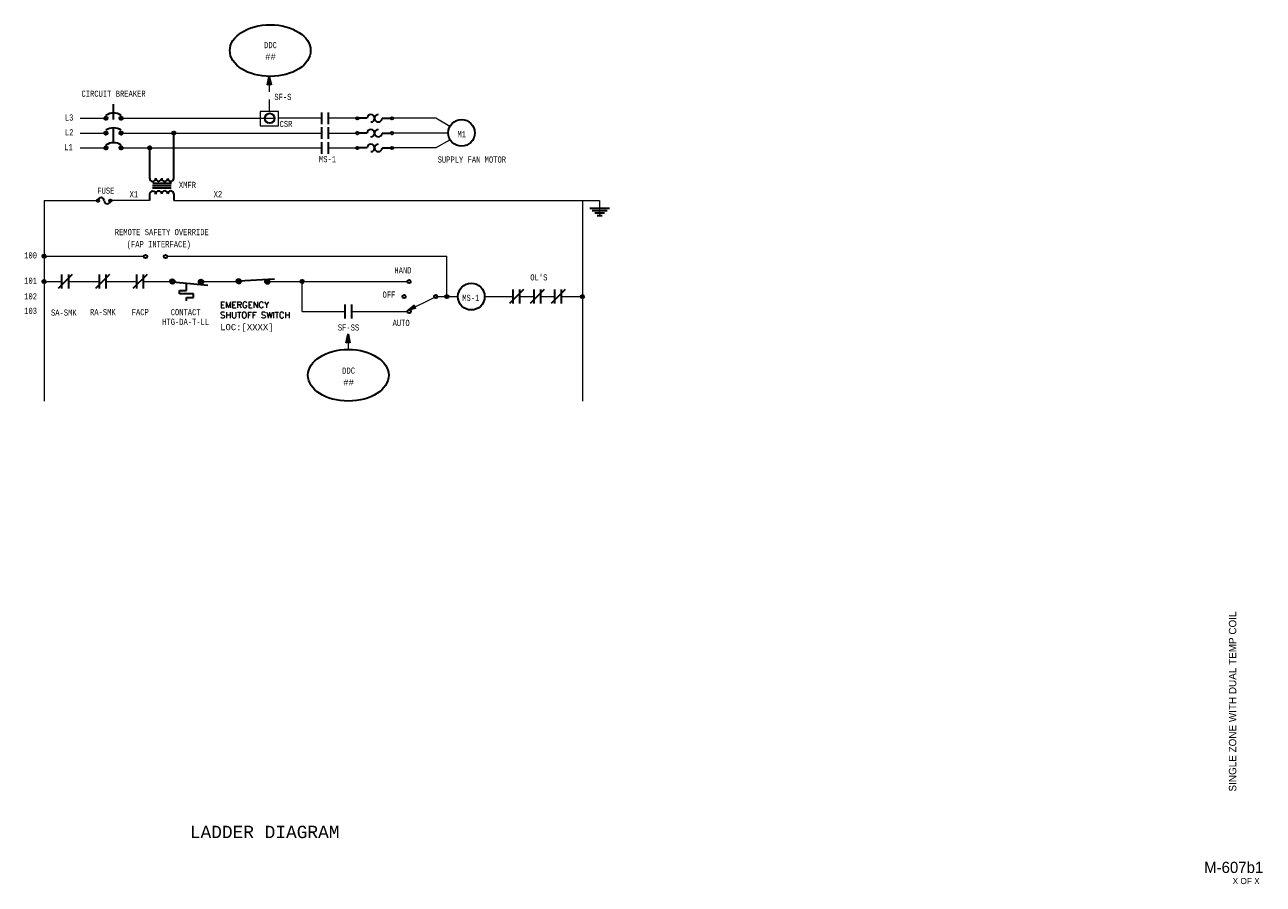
# Model space of a CAD drawing. Header units: inches. Extents: x 12.1 to 32.2, y 0.4 to 14.4.
import ezdxf
from ezdxf.enums import TextEntityAlignment as Align

# ---------------------------------------------------------------- set-up
doc = ezdxf.new("R2010")
doc.units = ezdxf.units.IN
doc.header["$MEASUREMENT"] = 0
doc.linetypes.add('HIDDEN', pattern=[0.375, 0.25, -0.125])
for name, color, linetype, lineweight in [('G-ANNO-DATA', 7, 'Continuous', 0), ('M-ANNO-SYMB', 6, 'Continuous', 30), ('M-ANNO-TEXT', 2, 'Continuous', 30), ('M-DIAG-GRPH', 6, 'Continuous', 13)]:
    doc.layers.add(name, color=color, linetype=linetype, lineweight=lineweight)
doc.styles.add('CONTROLTXT', font='monotxt.shx')
doc.styles.add('Style-LOW_RES_FILLED', font='LOW_RES_FILLED.shx')

# ---------------------------------------------------------------- blocks, each defined once
blk = doc.blocks.new('*U5')
at = {"color": 0}
for p, q in [((10.485, 6.959), (10.556, 7.03)), ((10.485, 6.959), (10.555, 7.03)), ((10.485, 6.96), (10.555, 7.03)), ((10.485, 6.961), (10.554, 7.03)), ((10.485, 6.962), (10.553, 7.03)), ((10.485, 6.963), (10.552, 7.03)), ((10.485, 6.964), (10.551, 7.03)), ((10.485, 6.964), (10.551, 7.03)), ((10.485, 6.965), (10.55, 7.03)), ((10.485, 6.966), (10.549, 7.03)), ((10.485, 6.967), (10.548, 7.03)), ((10.485, 6.968), (10.547, 7.03)), ((10.485, 6.969), (10.546, 7.03)), ((10.485, 6.97), (10.545, 7.03)), ((10.485, 6.971), (10.544, 7.03)), ((10.485, 6.972), (10.543, 7.03)), ((10.485, 6.973), (10.542, 7.03)), ((10.485, 6.974), (10.541, 7.03)), ((10.485, 6.975), (10.54, 7.03)), ((10.485, 6.958), (10.557, 7.029)), ((10.485, 6.976), (10.539, 7.029)), ((10.486, 6.953), (10.562, 7.029)), ((10.486, 6.954), (10.561, 7.029)), ((10.486, 6.955), (10.56, 7.029)), ((10.486, 6.956), (10.559, 7.029)), ((10.486, 6.956), (10.559, 7.029)), ((10.486, 6.957), (10.558, 7.029)), ((10.486, 6.977), (10.538, 7.029)), ((10.486, 6.978), (10.537, 7.029)), ((10.486, 6.979), (10.536, 7.029)), ((10.486, 6.98), (10.535, 7.029)), ((10.486, 6.953), (10.562, 7.028)), ((10.486, 6.981), (10.534, 7.028)), ((10.487, 6.949), (10.566, 7.028)), ((10.487, 6.95), (10.565, 7.028)), ((10.487, 6.951), (10.564, 7.028)), ((10.487, 6.951), (10.564, 7.028)), ((10.487, 6.952), (10.563, 7.028)), ((10.487, 6.982), (10.533, 7.028)), ((10.487, 6.983), (10.532, 7.028)), ((10.487, 6.985), (10.53, 7.027)), ((10.488, 6.946), (10.569, 7.027)), ((10.488, 6.947), (10.568, 7.027)), ((10.488, 6.947), (10.568, 7.027)), ((10.488, 6.948), (10.567, 7.027)), ((10.488, 6.949), (10.566, 7.027)), ((10.488, 6.986), (10.529, 7.027)), ((10.488, 6.987), (10.528, 7.027)), ((10.489, 6.943), (10.572, 7.026)), ((10.489, 6.944), (10.571, 7.026)), ((10.489, 6.945), (10.57, 7.026)), ((10.489, 6.945), (10.57, 7.026)), ((10.489, 6.989), (10.526, 7.026)), ((10.489, 6.99), (10.525, 7.026)), ((10.49, 6.941), (10.574, 7.025)), ((10.49, 6.942), (10.573, 7.025)), ((10.49, 6.943), (10.572, 7.025)), ((10.49, 6.992), (10.523, 7.025)), ((10.49, 6.941), (10.574, 7.024)), ((10.491, 6.939), (10.576, 7.024)), ((10.491, 6.94), (10.575, 7.024)), ((10.491, 6.94), (10.575, 7.024)), ((10.491, 6.993), (10.522, 7.024)), ((10.491, 6.995), (10.52, 7.024)), ((10.492, 6.937), (10.578, 7.023)), ((10.492, 6.938), (10.577, 7.023)), ((10.492, 6.938), (10.577, 7.023)), ((10.492, 6.997), (10.518, 7.023)), ((10.492, 6.937), (10.578, 7.022)), ((10.493, 6.936), (10.579, 7.022)), ((10.493, 6.936), (10.579, 7.022)), ((10.493, 6.935), (10.58, 7.021)), ((10.493, 6.999), (10.516, 7.021)), ((10.494, 6.934), (10.581, 7.021)), ((10.494, 6.934), (10.581, 7.021)), ((10.494, 6.933), (10.582, 7.02)), ((10.495, 6.932), (10.583, 7.02)), ((10.495, 6.933), (10.582, 7.02)), ((10.495, 7.001), (10.514, 7.02)), ((10.495, 6.932), (10.583, 7.019)), ((10.496, 6.931), (10.584, 7.019)), ((10.496, 6.931), (10.584, 7.019)), ((10.497, 6.929), (10.586, 7.018)), ((10.497, 6.93), (10.585, 7.018)), ((10.497, 6.93), (10.585, 7.018)), ((10.497, 7.004), (10.511, 7.018)), ((10.498, 6.928), (10.587, 7.017)), ((10.498, 6.929), (10.586, 7.017)), ((10.498, 6.928), (10.587, 7.016)), ((10.499, 6.927), (10.588, 7.016)), ((10.499, 6.927), (10.588, 7.016)), ((10.5, 6.926), (10.589, 7.015)), ((10.5, 6.926), (10.589, 7.015)), ((10.5, 7.008), (10.507, 7.015)), ((10.5, 6.925), (10.59, 7.014)), ((10.501, 6.924), (10.591, 7.014)), ((10.501, 6.925), (10.59, 7.014)), ((10.502, 6.923), (10.592, 7.013)), ((10.502, 6.924), (10.591, 7.013)), ((10.503, 6.922), (10.593, 7.012)), ((10.503, 6.923), (10.592, 7.012)), ((10.503, 6.922), (10.593, 7.011)), ((10.504, 6.921), (10.594, 7.011)), ((10.504, 6.922), (10.593, 7.011)), ((10.505, 6.92), (10.595, 7.01)), ((10.505, 6.921), (10.594, 7.01)), ((10.506, 6.919), (10.596, 7.009)), ((10.506, 6.92), (10.595, 7.009)), ((10.507, 6.919), (10.596, 7.008)), ((10.507, 6.919), (10.596, 7.008)), ((10.508, 6.918), (10.597, 7.007)), ((10.508, 6.918), (10.597, 7.007)), ((10.509, 6.917), (10.598, 7.006)), ((10.509, 6.917), (10.598, 7.006)), ((10.51, 6.916), (10.599, 7.005)), ((10.51, 6.917), (10.598, 7.005)), ((10.511, 6.915), (10.599, 7.004)), ((10.511, 6.916), (10.599, 7.004)), ((10.512, 6.915), (10.6, 7.003)), ((10.512, 6.915), (10.6, 7.003)), ((10.513, 6.914), (10.601, 7.002)), ((10.513, 6.914), (10.601, 7.002)), ((10.514, 6.913), (10.602, 7.001)), ((10.514, 6.914), (10.601, 7.001)), ((10.515, 6.913), (10.602, 7)), ((10.515, 6.913), (10.602, 7)), ((10.516, 6.912), (10.603, 6.999)), ((10.516, 6.912), (10.603, 6.998)), ((10.517, 6.912), (10.603, 6.998)), ((10.518, 6.911), (10.604, 6.997)), ((10.518, 6.911), (10.604, 6.997)), ((10.519, 6.91), (10.604, 6.996)), ((10.519, 6.911), (10.604, 6.996)), ((10.52, 6.91), (10.605, 6.995)), ((10.52, 6.91), (10.605, 6.994)), ((10.521, 6.91), (10.605, 6.994)), ((10.522, 6.909), (10.606, 6.993)), ((10.522, 6.909), (10.606, 6.993)), ((10.523, 6.909), (10.606, 6.992)), ((10.524, 6.908), (10.607, 6.991)), ((10.524, 6.908), (10.606, 6.991)), ((10.525, 6.908), (10.607, 6.99)), ((10.525, 6.908), (10.607, 6.99)), ((10.526, 6.907), (10.607, 6.989)), ((10.527, 6.907), (10.608, 6.988)), ((10.527, 6.907), (10.608, 6.988)), ((10.528, 6.907), (10.608, 6.987)), ((10.529, 6.906), (10.609, 6.986)), ((10.529, 6.907), (10.608, 6.986)), ((10.53, 6.906), (10.609, 6.985)), ((10.531, 6.906), (10.609, 6.984)), ((10.531, 6.906), (10.609, 6.984)), ((10.532, 6.906), (10.609, 6.983)), ((10.533, 6.905), (10.61, 6.982)), ((10.534, 6.905), (10.61, 6.981)), ((10.534, 6.905), (10.61, 6.981)), ((10.535, 6.905), (10.61, 6.98)), ((10.536, 6.905), (10.61, 6.979)), ((10.536, 6.905), (10.61, 6.978)), ((10.537, 6.904), (10.61, 6.978)), ((10.538, 6.904), (10.611, 6.977)), ((10.539, 6.904), (10.611, 6.976)), ((10.539, 6.904), (10.611, 6.975)), ((10.54, 6.904), (10.611, 6.975)), ((10.541, 6.904), (10.611, 6.974)), ((10.542, 6.904), (10.611, 6.973)), ((10.543, 6.904), (10.611, 6.972)), ((10.543, 6.904), (10.611, 6.971)), ((10.544, 6.904), (10.611, 6.971)), ((10.545, 6.904), (10.611, 6.97)), ((10.546, 6.904), (10.611, 6.969)), ((10.547, 6.903), (10.611, 6.968)), ((10.548, 6.903), (10.611, 6.967)), ((10.549, 6.903), (10.611, 6.966)), ((10.549, 6.903), (10.611, 6.965)), ((10.55, 6.904), (10.611, 6.965)), ((10.551, 6.904), (10.611, 6.964)), ((10.552, 6.904), (10.611, 6.963)), ((10.553, 6.904), (10.611, 6.962)), ((10.554, 6.904), (10.611, 6.961)), ((10.555, 6.904), (10.611, 6.96)), ((10.556, 6.904), (10.611, 6.959)), ((10.557, 6.904), (10.611, 6.958)), ((10.558, 6.904), (10.611, 6.957)), ((10.559, 6.904), (10.61, 6.956)), ((10.56, 6.905), (10.61, 6.955)), ((10.562, 6.905), (10.61, 6.953)), ((10.563, 6.905), (10.61, 6.952)), ((10.564, 6.905), (10.609, 6.951)), ((10.565, 6.906), (10.609, 6.95)), ((10.566, 6.906), (10.609, 6.949)), ((10.568, 6.907), (10.608, 6.947)), ((10.569, 6.907), (10.608, 6.946)), ((10.57, 6.907), (10.607, 6.945)), ((10.572, 6.908), (10.607, 6.943)), ((10.573, 6.909), (10.606, 6.942)), ((10.575, 6.909), (10.606, 6.94)), ((10.577, 6.91), (10.605, 6.938)), ((10.578, 6.911), (10.604, 6.937)), ((10.58, 6.912), (10.603, 6.935)), ((10.583, 6.914), (10.601, 6.932)), ((10.586, 6.916), (10.599, 6.929)), ((10.59, 6.92), (10.595, 6.925))]:
    blk.add_line(p, q, dxfattribs=at)
blk = doc.blocks.new('*U4')
at = {"color": 0}
for p, q in [((9.596, 6.971), (9.663, 7.039)), ((9.596, 6.972), (9.662, 7.039)), ((9.596, 6.973), (9.661, 7.039)), ((9.596, 6.974), (9.66, 7.039)), ((9.596, 6.975), (9.66, 7.039)), ((9.596, 6.976), (9.659, 7.039)), ((9.596, 6.977), (9.658, 7.039)), ((9.596, 6.977), (9.657, 7.039)), ((9.596, 6.978), (9.656, 7.039)), ((9.596, 6.979), (9.655, 7.039)), ((9.596, 6.966), (9.669, 7.038)), ((9.596, 6.967), (9.668, 7.038)), ((9.596, 6.967), (9.667, 7.038)), ((9.596, 6.968), (9.666, 7.038)), ((9.596, 6.969), (9.665, 7.038)), ((9.596, 6.97), (9.665, 7.038)), ((9.596, 6.971), (9.664, 7.038)), ((9.596, 6.98), (9.654, 7.038)), ((9.596, 6.981), (9.653, 7.038)), ((9.596, 6.982), (9.652, 7.038)), ((9.596, 6.983), (9.651, 7.038)), ((9.596, 6.984), (9.65, 7.038)), ((9.596, 6.985), (9.649, 7.038)), ((9.597, 6.964), (9.671, 7.038)), ((9.597, 6.964), (9.67, 7.038)), ((9.597, 6.965), (9.669, 7.038)), ((9.597, 6.986), (9.648, 7.038)), ((9.597, 6.987), (9.647, 7.038)), ((9.597, 6.961), (9.674, 7.037)), ((9.597, 6.961), (9.673, 7.037)), ((9.597, 6.962), (9.672, 7.037)), ((9.597, 6.963), (9.672, 7.037)), ((9.597, 6.989), (9.646, 7.037)), ((9.597, 6.99), (9.645, 7.037)), ((9.598, 6.959), (9.675, 7.037)), ((9.598, 6.96), (9.674, 7.037)), ((9.598, 6.991), (9.644, 7.037)), ((9.598, 6.957), (9.677, 7.036)), ((9.598, 6.958), (9.677, 7.036)), ((9.598, 6.959), (9.676, 7.036)), ((9.598, 6.992), (9.642, 7.036)), ((9.598, 6.993), (9.641, 7.036)), ((9.599, 6.956), (9.679, 7.036)), ((9.599, 6.956), (9.678, 7.036)), ((9.599, 6.995), (9.64, 7.036)), ((9.599, 6.954), (9.681, 7.035)), ((9.599, 6.954), (9.68, 7.035)), ((9.599, 6.955), (9.679, 7.035)), ((9.599, 6.996), (9.639, 7.035)), ((9.6, 6.953), (9.681, 7.035)), ((9.6, 6.997), (9.637, 7.035)), ((9.6, 6.951), (9.683, 7.034)), ((9.6, 6.952), (9.682, 7.034)), ((9.6, 6.953), (9.682, 7.034)), ((9.6, 6.999), (9.636, 7.034)), ((9.601, 6.951), (9.684, 7.034)), ((9.601, 7), (9.634, 7.034)), ((9.601, 6.949), (9.685, 7.033)), ((9.601, 6.95), (9.684, 7.033)), ((9.601, 7.002), (9.633, 7.033)), ((9.602, 6.948), (9.686, 7.033)), ((9.602, 6.949), (9.686, 7.033)), ((9.602, 6.947), (9.687, 7.032)), ((9.602, 6.948), (9.687, 7.032)), ((9.602, 7.003), (9.631, 7.032)), ((9.603, 6.946), (9.688, 7.032)), ((9.603, 6.945), (9.689, 7.031)), ((9.603, 6.946), (9.689, 7.031)), ((9.603, 7.005), (9.629, 7.031)), ((9.604, 6.945), (9.69, 7.031)), ((9.604, 6.944), (9.691, 7.03)), ((9.604, 6.944), (9.69, 7.03)), ((9.604, 7.007), (9.627, 7.03)), ((9.605, 6.943), (9.691, 7.03)), ((9.605, 6.942), (9.692, 7.029)), ((9.605, 6.942), (9.692, 7.029)), ((9.606, 6.941), (9.693, 7.029)), ((9.606, 7.009), (9.625, 7.029)), ((9.606, 6.94), (9.694, 7.028)), ((9.606, 6.941), (9.694, 7.028)), ((9.607, 6.94), (9.695, 7.028)), ((9.607, 6.939), (9.696, 7.027)), ((9.607, 6.939), (9.695, 7.027)), ((9.608, 6.938), (9.696, 7.027)), ((9.608, 7.012), (9.622, 7.027)), ((9.608, 6.938), (9.697, 7.026)), ((9.609, 6.937), (9.697, 7.026)), ((9.609, 6.936), (9.698, 7.025)), ((9.609, 6.937), (9.698, 7.025)), ((9.61, 6.936), (9.699, 7.025)), ((9.61, 6.935), (9.7, 7.024)), ((9.61, 6.935), (9.699, 7.024)), ((9.611, 6.934), (9.7, 7.024)), ((9.611, 7.016), (9.618, 7.024)), ((9.611, 6.934), (9.701, 7.023)), ((9.612, 6.933), (9.701, 7.023)), ((9.612, 6.933), (9.702, 7.022)), ((9.613, 6.932), (9.702, 7.022)), ((9.613, 6.931), (9.703, 7.021)), ((9.613, 6.932), (9.702, 7.021)), ((9.614, 6.931), (9.703, 7.021)), ((9.614, 6.931), (9.704, 7.02)), ((9.615, 6.93), (9.704, 7.02)), ((9.615, 6.93), (9.705, 7.019)), ((9.616, 6.929), (9.705, 7.019)), ((9.616, 6.929), (9.706, 7.018)), ((9.617, 6.928), (9.706, 7.018)), ((9.617, 6.928), (9.707, 7.017)), ((9.617, 6.928), (9.706, 7.017)), ((9.618, 6.927), (9.708, 7.016)), ((9.618, 6.927), (9.707, 7.016)), ((9.619, 6.926), (9.708, 7.015)), ((9.619, 6.926), (9.708, 7.015)), ((9.62, 6.925), (9.709, 7.014)), ((9.62, 6.926), (9.709, 7.014)), ((9.621, 6.924), (9.71, 7.013)), ((9.621, 6.925), (9.71, 7.013)), ((9.622, 6.924), (9.711, 7.012)), ((9.622, 6.924), (9.71, 7.012)), ((9.623, 6.923), (9.711, 7.011)), ((9.623, 6.923), (9.711, 7.011)), ((9.624, 6.923), (9.712, 7.01)), ((9.625, 6.922), (9.712, 7.01)), ((9.625, 6.922), (9.712, 7.009)), ((9.626, 6.922), (9.713, 7.009)), ((9.626, 6.921), (9.713, 7.008)), ((9.627, 6.921), (9.713, 7.008)), ((9.627, 6.921), (9.714, 7.007)), ((9.628, 6.92), (9.714, 7.007)), ((9.628, 6.92), (9.714, 7.006)), ((9.629, 6.92), (9.715, 7.005)), ((9.63, 6.919), (9.715, 7.005)), ((9.63, 6.919), (9.715, 7.004)), ((9.631, 6.919), (9.716, 7.004)), ((9.631, 6.918), (9.716, 7.003)), ((9.632, 6.918), (9.716, 7.002)), ((9.633, 6.918), (9.716, 7.002)), ((9.633, 6.918), (9.717, 7.001)), ((9.634, 6.917), (9.717, 7.001)), ((9.634, 6.917), (9.717, 7)), ((9.635, 6.917), (9.718, 6.999)), ((9.636, 6.917), (9.718, 6.999)), ((9.636, 6.916), (9.718, 6.998)), ((9.637, 6.916), (9.718, 6.997)), ((9.638, 6.916), (9.719, 6.997)), ((9.638, 6.916), (9.719, 6.996)), ((9.639, 6.915), (9.719, 6.996)), ((9.64, 6.915), (9.719, 6.995)), ((9.64, 6.915), (9.719, 6.994)), ((9.641, 6.915), (9.72, 6.994)), ((9.642, 6.915), (9.72, 6.993)), ((9.642, 6.914), (9.72, 6.992)), ((9.643, 6.914), (9.72, 6.991)), ((9.644, 6.914), (9.72, 6.991)), ((9.644, 6.914), (9.721, 6.99)), ((9.645, 6.914), (9.721, 6.989)), ((9.646, 6.913), (9.721, 6.989)), ((9.647, 6.913), (9.721, 6.988)), ((9.647, 6.913), (9.721, 6.987)), ((9.648, 6.913), (9.721, 6.986)), ((9.649, 6.913), (9.721, 6.986)), ((9.65, 6.913), (9.722, 6.985)), ((9.65, 6.913), (9.722, 6.984)), ((9.651, 6.913), (9.722, 6.983)), ((9.652, 6.913), (9.722, 6.983)), ((9.653, 6.912), (9.722, 6.982)), ((9.653, 6.912), (9.722, 6.981)), ((9.654, 6.912), (9.722, 6.98)), ((9.655, 6.912), (9.722, 6.979)), ((9.656, 6.912), (9.722, 6.978)), ((9.657, 6.912), (9.722, 6.978)), ((9.658, 6.912), (9.722, 6.977)), ((9.659, 6.912), (9.722, 6.976)), ((9.659, 6.912), (9.722, 6.975)), ((9.66, 6.912), (9.722, 6.974)), ((9.661, 6.912), (9.722, 6.973)), ((9.662, 6.912), (9.722, 6.972)), ((9.663, 6.912), (9.722, 6.971)), ((9.664, 6.912), (9.722, 6.97)), ((9.665, 6.912), (9.722, 6.969)), ((9.666, 6.912), (9.722, 6.968)), ((9.667, 6.913), (9.722, 6.967)), ((9.668, 6.913), (9.722, 6.966)), ((9.669, 6.913), (9.721, 6.965)), ((9.67, 6.913), (9.721, 6.964)), ((9.671, 6.913), (9.721, 6.963)), ((9.672, 6.914), (9.721, 6.962)), ((9.673, 6.914), (9.721, 6.961)), ((9.675, 6.914), (9.72, 6.96)), ((9.676, 6.914), (9.72, 6.959)), ((9.677, 6.915), (9.72, 6.957)), ((9.678, 6.915), (9.719, 6.956)), ((9.68, 6.916), (9.719, 6.955)), ((9.681, 6.916), (9.718, 6.953)), ((9.683, 6.917), (9.718, 6.952)), ((9.684, 6.917), (9.717, 6.95)), ((9.686, 6.918), (9.716, 6.949)), ((9.687, 6.919), (9.716, 6.947)), ((9.689, 6.92), (9.715, 6.945)), ((9.691, 6.921), (9.713, 6.943)), ((9.694, 6.922), (9.712, 6.941)), ((9.696, 6.924), (9.71, 6.938)), ((9.701, 6.928), (9.706, 6.933))]:
    blk.add_line(p, q, dxfattribs=at)

msp = doc.modelspace()

# ---------------------------------------------------------------- linework, layer by layer
at = {"layer": 'M-ANNO-SYMB'}
for p, q in [((16.023, 13.376), (16.053, 13.514)), ((16.068, 13.442), (16.029, 13.403)), ((16.066, 13.451), (16.032, 13.417)), ((16.064, 13.46), (16.035, 13.43)), ((16.063, 13.468), (16.038, 13.443)), ((16.074, 13.414), (16.039, 13.449)), ((16.061, 13.477), (16.041, 13.457)), ((16.071, 13.427), (16.041, 13.458)), ((16.069, 13.441), (16.043, 13.467)), ((16.059, 13.486), (16.044, 13.47)), ((16.066, 13.454), (16.045, 13.475)), ((16.057, 13.494), (16.046, 13.483)), ((16.063, 13.467), (16.046, 13.484)), ((16.06, 13.481), (16.048, 13.492)), ((16.055, 13.503), (16.049, 13.497)), ((16.057, 13.494), (16.05, 13.501)), ((16.054, 13.511), (16.052, 13.51)), ((16.054, 13.507), (16.052, 13.51)), ((16.053, 13.514), (16.083, 13.376)), ((16.053, 13.391), (16.023, 13.376)), ((16.072, 13.425), (16.024, 13.377)), ((16.027, 13.378), (16.024, 13.38)), ((16.07, 13.434), (16.026, 13.39)), ((16.034, 13.381), (16.026, 13.389)), ((16.041, 13.385), (16.028, 13.398)), ((16.048, 13.388), (16.03, 13.406)), ((16.059, 13.388), (16.032, 13.415)), ((16.08, 13.377), (16.034, 13.423)), ((16.08, 13.387), (16.035, 13.432)), ((16.077, 13.401), (16.037, 13.441)), ((16.074, 13.417), (16.043, 13.386)), ((16.083, 13.376), (16.053, 13.391)), ((16.076, 13.408), (16.056, 13.389)), ((16.077, 13.399), (16.064, 13.385)), ((16.079, 13.391), (16.071, 13.382)), ((16.081, 13.382), (16.077, 13.378)), ((16.896, 12.93), (16.896, 12.743)), ((17.01, 12.743), (17.01, 12.931)), ((16.896, 12.691), (16.896, 12.503)), ((17.01, 12.503), (17.01, 12.691)), ((16.896, 12.451), (16.896, 12.263)), ((17.01, 12.263), (17.01, 12.451)), ((12.86, 10.308), (12.632, 10.079)), ((12.689, 10.308), (12.689, 10.079)), ((12.803, 10.079), (12.803, 10.308)), ((13.466, 10.308), (13.238, 10.079)), ((13.295, 10.308), (13.295, 10.079)), ((13.409, 10.079), (13.409, 10.308)), ((14.072, 10.308), (13.844, 10.079)), ((13.901, 10.308), (13.901, 10.079)), ((14.015, 10.079), (14.015, 10.308)), ((15.562, 10.203), (16.136, 10.238)), ((14.487, 10.189), (15.059, 10.137)), ((14.597, 9.993), (14.597, 10.05)), ((14.597, 10.05), (14.712, 10.05)), ((14.712, 10.05), (14.712, 10.169)), ((20.171, 10.063), (19.942, 9.835)), ((19.999, 10.063), (19.999, 9.835)), ((20.114, 9.835), (20.114, 10.063)), ((20.508, 10.063), (20.28, 9.835)), ((20.337, 10.063), (20.337, 9.835)), ((20.451, 9.835), (20.451, 10.063)), ((20.845, 10.063), (20.617, 9.835)), ((20.674, 10.063), (20.674, 9.835)), ((20.788, 9.835), (20.788, 10.063)), ((14.826, 9.993), (14.597, 9.993)), ((14.712, 9.879), (14.712, 9.936)), ((14.712, 9.936), (14.826, 9.936)), ((14.826, 9.936), (14.826, 9.993)), ((17.276, 9.821), (17.276, 9.593)), ((17.39, 9.593), (17.39, 9.821)), ((17.298, 9.203), (17.328, 9.341)), ((17.347, 9.253), (17.299, 9.204)), ((17.345, 9.261), (17.301, 9.217)), ((17.343, 9.27), (17.304, 9.231)), ((17.323, 9.216), (17.305, 9.234)), ((17.341, 9.278), (17.307, 9.244)), ((17.334, 9.215), (17.307, 9.242)), ((17.355, 9.205), (17.309, 9.251)), ((17.34, 9.287), (17.31, 9.257)), ((17.355, 9.215), (17.31, 9.259)), ((17.352, 9.228), (17.312, 9.268)), ((17.338, 9.296), (17.313, 9.271)), ((17.349, 9.241), (17.314, 9.277)), ((17.336, 9.304), (17.316, 9.284)), ((17.346, 9.255), (17.316, 9.285)), ((17.344, 9.268), (17.318, 9.294)), ((17.349, 9.244), (17.318, 9.213)), ((17.334, 9.313), (17.319, 9.297)), ((17.341, 9.281), (17.32, 9.303)), ((17.332, 9.322), (17.321, 9.311)), ((17.338, 9.295), (17.322, 9.311)), ((17.335, 9.308), (17.323, 9.32)), ((17.33, 9.33), (17.324, 9.324)), ((17.332, 9.321), (17.325, 9.328)), ((17.329, 9.339), (17.327, 9.337)), ((17.329, 9.335), (17.327, 9.337)), ((17.328, 9.341), (17.358, 9.203)), ((17.351, 9.235), (17.332, 9.216)), ((17.328, 9.218), (17.298, 9.203)), ((17.302, 9.205), (17.299, 9.208)), ((17.309, 9.208), (17.301, 9.216)), ((17.316, 9.212), (17.303, 9.225)), ((17.358, 9.203), (17.328, 9.218)), ((17.353, 9.227), (17.339, 9.213)), ((17.354, 9.218), (17.346, 9.209)), ((17.356, 9.209), (17.353, 9.206))]:
    msp.add_line(p, q, dxfattribs=at)
at = {"layer": 'M-ANNO-SYMB', "linetype": 'HIDDEN'}
msp.add_line((13.53, 12.442), (13.53, 13.102), dxfattribs=at)
at = {"layer": 'M-ANNO-SYMB', "linetype": 'Continuous'}
for p, q in [((13.381, 12.845), (13.398, 12.863)), ((13.381, 12.829), (13.415, 12.863)), ((13.381, 12.846), (13.415, 12.812)), ((13.388, 12.818), (13.426, 12.856)), ((13.388, 12.856), (13.426, 12.818)), ((13.398, 12.863), (13.432, 12.828)), ((13.398, 12.812), (13.432, 12.846)), ((13.415, 12.863), (13.432, 12.845)), ((13.627, 12.829), (13.661, 12.863)), ((13.627, 12.845), (13.644, 12.863)), ((13.627, 12.846), (13.661, 12.812)), ((13.634, 12.818), (13.672, 12.856)), ((13.634, 12.856), (13.672, 12.818)), ((13.644, 12.863), (13.678, 12.828)), ((13.644, 12.812), (13.678, 12.846)), ((13.661, 12.863), (13.678, 12.845)), ((13.381, 12.829), (13.398, 12.812)), ((13.415, 12.812), (13.432, 12.829)), ((13.627, 12.829), (13.644, 12.812)), ((13.661, 12.812), (13.678, 12.829)), ((17.639, 12.837), (17.499, 12.837)), ((17.879, 12.837), (18.019, 12.837)), ((13.381, 12.605), (13.398, 12.623)), ((13.381, 12.589), (13.415, 12.623)), ((13.381, 12.606), (13.415, 12.572)), ((13.381, 12.589), (13.398, 12.572)), ((13.388, 12.578), (13.426, 12.616)), ((13.388, 12.616), (13.426, 12.578)), ((13.398, 12.623), (13.432, 12.588)), ((13.398, 12.572), (13.432, 12.606)), ((13.415, 12.623), (13.432, 12.605)), ((13.415, 12.572), (13.432, 12.589)), ((13.627, 12.589), (13.661, 12.623)), ((13.627, 12.605), (13.644, 12.623)), ((13.627, 12.606), (13.661, 12.572)), ((13.627, 12.589), (13.644, 12.572)), ((13.634, 12.578), (13.672, 12.616)), ((13.634, 12.616), (13.672, 12.578)), ((13.644, 12.623), (13.678, 12.588)), ((13.644, 12.572), (13.678, 12.606)), ((13.661, 12.623), (13.678, 12.605)), ((13.661, 12.572), (13.678, 12.589)), ((14.48, 12.605), (14.497, 12.623)), ((14.48, 12.589), (14.514, 12.623)), ((14.48, 12.606), (14.514, 12.572)), ((14.48, 12.589), (14.497, 12.572)), ((14.486, 12.578), (14.524, 12.616)), ((14.486, 12.616), (14.524, 12.578)), ((14.497, 12.623), (14.531, 12.588)), ((14.497, 12.572), (14.531, 12.606)), ((14.505, 11.864), (14.505, 12.597)), ((14.513, 12.623), (14.531, 12.605)), ((14.514, 12.572), (14.531, 12.589)), ((17.639, 12.597), (17.499, 12.597)), ((17.879, 12.597), (18.019, 12.597)), ((13.381, 12.365), (13.398, 12.383)), ((13.381, 12.349), (13.415, 12.383)), ((13.381, 12.366), (13.415, 12.332)), ((13.381, 12.349), (13.398, 12.332)), ((13.388, 12.338), (13.426, 12.376)), ((13.388, 12.376), (13.426, 12.338)), ((13.398, 12.383), (13.432, 12.348)), ((13.398, 12.332), (13.432, 12.366)), ((13.415, 12.383), (13.432, 12.365)), ((13.415, 12.332), (13.432, 12.349)), ((13.627, 12.349), (13.661, 12.383)), ((13.627, 12.365), (13.644, 12.383)), ((13.627, 12.366), (13.661, 12.332)), ((13.627, 12.349), (13.644, 12.332)), ((13.634, 12.338), (13.672, 12.376)), ((13.634, 12.376), (13.672, 12.338)), ((13.644, 12.383), (13.678, 12.348)), ((13.644, 12.332), (13.678, 12.366)), ((13.661, 12.383), (13.678, 12.365)), ((13.661, 12.332), (13.678, 12.349)), ((14.09, 12.365), (14.107, 12.383)), ((14.09, 12.349), (14.124, 12.383)), ((14.09, 12.366), (14.124, 12.332)), ((14.09, 12.349), (14.107, 12.332)), ((14.097, 12.338), (14.135, 12.376)), ((14.097, 12.376), (14.135, 12.338)), ((14.107, 12.383), (14.141, 12.348)), ((14.107, 12.332), (14.141, 12.366)), ((14.116, 11.864), (14.116, 12.357)), ((14.124, 12.383), (14.141, 12.365)), ((14.124, 12.332), (14.141, 12.349)), ((17.639, 12.357), (17.499, 12.357)), ((17.879, 12.357), (18.019, 12.357)), ((14.463, 11.705), (14.162, 11.705)), ((14.465, 11.745), (14.163, 11.745)), ((14.467, 11.782), (14.165, 11.782)), ((13.258, 11.497), (13.283, 11.523)), ((13.258, 11.51), (13.271, 11.523)), ((13.258, 11.51), (13.283, 11.485)), ((13.258, 11.497), (13.27, 11.485)), ((13.263, 11.489), (13.291, 11.518)), ((13.263, 11.518), (13.291, 11.489)), ((13.27, 11.523), (13.296, 11.497)), ((13.27, 11.485), (13.296, 11.51)), ((13.283, 11.523), (13.296, 11.51)), ((13.283, 11.485), (13.296, 11.497)), ((13.458, 11.497), (13.483, 11.523)), ((13.458, 11.51), (13.471, 11.523)), ((13.458, 11.51), (13.483, 11.485)), ((13.458, 11.497), (13.47, 11.485)), ((13.463, 11.489), (13.491, 11.518)), ((13.463, 11.518), (13.491, 11.489)), ((13.47, 11.523), (13.496, 11.497)), ((13.47, 11.485), (13.496, 11.51)), ((13.483, 11.523), (13.496, 11.51)), ((13.483, 11.485), (13.496, 11.497)), ((14.115, 11.609), (14.115, 11.504)), ((14.505, 11.612), (14.505, 11.504)), ((21.244, 11.384), (21.564, 11.384)), ((21.284, 11.344), (21.524, 11.344)), ((21.324, 11.304), (21.484, 11.304)), ((21.364, 11.264), (21.444, 11.264)), ((12.413, 10.629), (12.379, 10.595)), ((12.397, 10.629), (12.379, 10.612)), ((12.414, 10.578), (12.379, 10.612)), ((12.397, 10.578), (12.379, 10.595)), ((12.424, 10.622), (12.386, 10.584)), ((12.424, 10.584), (12.386, 10.622)), ((12.43, 10.595), (12.396, 10.629)), ((12.43, 10.612), (12.396, 10.578)), ((12.43, 10.612), (12.413, 10.629)), ((12.431, 10.595), (12.413, 10.578)), ((12.413, 10.219), (12.379, 10.185)), ((12.397, 10.219), (12.379, 10.202)), ((12.414, 10.168), (12.379, 10.202)), ((12.397, 10.168), (12.379, 10.185)), ((12.424, 10.212), (12.386, 10.174)), ((12.424, 10.174), (12.386, 10.212)), ((12.43, 10.185), (12.396, 10.219)), ((12.43, 10.202), (12.396, 10.168)), ((12.43, 10.202), (12.413, 10.219)), ((12.431, 10.185), (12.413, 10.168)), ((16.557, 10.202), (16.575, 10.22)), ((16.592, 10.168), (16.557, 10.203)), ((16.575, 10.168), (16.557, 10.186)), ((16.558, 10.185), (16.592, 10.219)), ((16.602, 10.175), (16.564, 10.213)), ((16.564, 10.175), (16.602, 10.213)), ((16.609, 10.185), (16.574, 10.22)), ((16.575, 10.168), (16.609, 10.202)), ((16.609, 10.202), (16.591, 10.22)), ((16.591, 10.168), (16.609, 10.186)), ((21.098, 9.958), (21.116, 9.975)), ((21.098, 9.941), (21.133, 9.975)), ((21.098, 9.958), (21.132, 9.924)), ((21.098, 9.941), (21.116, 9.924)), ((21.105, 9.931), (21.143, 9.969)), ((21.105, 9.969), (21.143, 9.931)), ((21.115, 9.975), (21.149, 9.941)), ((21.115, 9.924), (21.15, 9.958)), ((21.132, 9.975), (21.15, 9.958)), ((21.132, 9.924), (21.15, 9.941)), ((18.326, 9.737), (18.317, 9.74)), ((18.323, 9.744), (18.319, 9.735)), ((18.348, 9.742), (18.328, 9.749)), ((18.34, 9.758), (18.333, 9.738)), ((18.369, 9.748), (18.339, 9.758)), ((18.357, 9.772), (18.347, 9.742)), ((18.39, 9.753), (18.351, 9.766)), ((18.375, 9.785), (18.361, 9.745)), ((18.412, 9.758), (18.362, 9.775)), ((18.397, 9.776), (18.373, 9.784)), ((18.392, 9.799), (18.375, 9.749)), ((18.397, 9.789), (18.384, 9.793)), ((18.397, 9.776), (18.389, 9.753)), ((18.397, 9.801), (18.396, 9.802)), ((18.407, 9.768), (18.403, 9.756)), ((18.417, 9.761), (18.416, 9.759))]:
    msp.add_line(p, q, dxfattribs=at)
for centre, radius in [((13.407, 12.837), 0.0269), ((13.653, 12.837), 0.0269), ((17.479, 12.837), 0.02), ((18.039, 12.837), 0.02), ((19.167, 12.6), 0.216), ((13.407, 12.597), 0.0269), ((13.653, 12.597), 0.0269), ((14.505, 12.597), 0.0269), ((17.479, 12.597), 0.02), ((18.039, 12.597), 0.02), ((13.407, 12.357), 0.0269), ((13.653, 12.357), 0.0269), ((14.116, 12.357), 0.0269), ((17.479, 12.357), 0.02), ((18.039, 12.357), 0.02), ((13.277, 11.504), 0.0202), ((13.477, 11.504), 0.0202), ((12.405, 10.603), 0.0269), ((14.048, 10.598), 0.0275), ((14.372, 10.598), 0.0275), ((12.405, 10.193), 0.0269), ((16.583, 10.194), 0.0269), ((18.318, 10.193), 0.0275), ((19.325, 9.949), 0.216), ((18.237, 9.95), 0.0275), ((18.749, 9.95), 0.0275), ((18.929, 9.95), 0.0275), ((21.124, 9.95), 0.0269), ((18.319, 9.707), 0.0275)]:
    msp.add_circle(centre, radius, dxfattribs=at)
at = {"layer": 'M-ANNO-SYMB'}
for centre, radius in [((16.059, 12.837), 0.0808), ((15.557, 10.198), 0.0362), ((14.482, 10.195), 0.0362), ((14.947, 10.188), 0.0362), ((16.022, 10.192), 0.0362)]:
    msp.add_circle(centre, radius, dxfattribs=at)
at = {"layer": 'M-ANNO-SYMB', "linetype": 'Continuous'}
for centre, radius, start, end in [((13.53, 12.705), 0.217, 55.4805, 124.5195), ((17.699, 12.837), 0.06, 270, 180), ((17.819, 12.837), 0.06, 90, 360), ((13.53, 12.465), 0.217, 55.4805, 124.5195), ((13.53, 12.465), 0.217, 55.4805, 124.5195), ((17.699, 12.597), 0.06, 270, 180), ((17.819, 12.597), 0.06, 90, 360), ((13.53, 12.225), 0.217, 55.4805, 124.5195), ((17.699, 12.357), 0.06, 270, 180), ((17.819, 12.357), 0.06, 90, 360), ((14.164, 11.864), 0.0486, 180, 359.0452), ((14.261, 11.867), 0.0486, 180, 359.0608), ((14.359, 11.866), 0.0494, 180, 359.0452), ((14.457, 11.865), 0.0486, 180, 359.0452), ((14.163, 11.609), 0.0486, 0.9548, 180), ((14.261, 11.61), 0.0486, 0.9392, 180), ((14.359, 11.611), 0.0494, 0.9548, 180), ((14.457, 11.612), 0.0486, 0.9548, 180), ((13.327, 11.504), 0.05, 0, 180), ((13.427, 11.504), 0.05, 180, 0)]:
    msp.add_arc(centre, radius, start, end, dxfattribs=at)
at = {"layer": 'M-ANNO-SYMB'}
for centre in [(16.068, 13.933), (17.334, 8.675)]:
    msp.add_ellipse(centre, major_axis=(0.655, 0), ratio=0.638644, dxfattribs=at)
for p in [(14.482, 10.195), (15.557, 10.198)]:
    msp.add_point(p, dxfattribs=at)
at = {"layer": 'M-ANNO-SYMB', "linetype": 'Continuous'}
msp.add_3dface([(18.418, 9.76), (18.307, 9.732), (18.397, 9.803), (18.397, 9.776)], dxfattribs=at)
at = {"layer": 'M-DIAG-GRPH', "linetype": 'HIDDEN'}
for p, q in [((16.053, 13.514), (16.053, 12.947)), ((17.328, 9.341), (17.328, 9.098))]:
    msp.add_line(p, q, dxfattribs=at)
at = {"layer": 'M-DIAG-GRPH', "linetype": 'Continuous'}
for p, q in [((12.991, 12.837), (13.407, 12.837)), ((13.626, 12.837), (16.139, 12.837)), ((18.75, 12.837), (18.059, 12.837)), ((18.978, 12.705), (18.75, 12.837)), ((12.991, 12.597), (13.407, 12.597)), ((13.68, 12.597), (16.896, 12.597)), ((17.01, 12.597), (17.459, 12.597)), ((18.95, 12.597), (18.059, 12.597)), ((18.981, 12.489), (18.752, 12.357)), ((12.991, 12.357), (13.407, 12.357)), ((13.68, 12.357), (16.896, 12.357)), ((17.01, 12.357), (17.459, 12.357)), ((18.752, 12.357), (18.059, 12.357)), ((12.405, 11.504), (12.405, 8.254)), ((12.405, 11.504), (13.277, 11.504)), ((14.115, 11.504), (13.477, 11.504)), ((14.505, 11.504), (21.124, 11.504)), ((21.124, 11.504), (21.124, 8.254)), ((12.405, 10.603), (14.021, 10.603)), ((14.399, 10.604), (16.907, 10.604)), ((12.405, 10.193), (12.689, 10.193)), ((12.803, 10.193), (13.295, 10.193)), ((13.409, 10.193), (13.901, 10.193)), ((14.012, 10.193), (14.445, 10.193)), ((14.982, 10.193), (15.521, 10.193)), ((16.058, 10.193), (16.567, 10.193)), ((16.583, 9.707), (16.583, 10.177)), ((16.599, 10.193), (18.291, 10.193)), ((18.307, 9.732), (18.725, 9.937)), ((18.749, 9.95), (19.109, 9.95)), ((19.541, 9.949), (19.999, 9.949)), ((20.114, 9.949), (20.337, 9.949)), ((20.451, 9.949), (20.674, 9.949)), ((20.788, 9.949), (21.124, 9.949)), ((16.583, 9.707), (17.276, 9.707)), ((16.997, 9.707), (17.276, 9.707)), ((17.39, 9.707), (18.291, 9.707))]:
    msp.add_line(p, q, dxfattribs=at)
at = {"layer": 'M-DIAG-GRPH'}
for p, q in [((16.896, 12.837), (16.203, 12.837)), ((17.459, 12.837), (17.01, 12.837)), ((16.907, 10.604), (18.929, 10.604)), ((18.929, 9.95), (18.929, 10.604))]:
    msp.add_line(p, q, dxfattribs=at)
at = {"layer": 'M-DIAG-GRPH', "linetype": 'Continuous', "flags": 128}
msp.add_lwpolyline([(21.124, 11.504), (21.404, 11.504), (21.404, 11.244)], dxfattribs=at)
at = {"layer": 'M-DIAG-GRPH'}
msp.add_3dface([(15.903, 12.715), (16.203, 12.715), (16.203, 12.947), (15.903, 12.947)], dxfattribs=at)

# ---------------------------------------------------------------- block references
at = {"layer": 'M-ANNO-SYMB', "linetype": 'Continuous', "xscale": 0.5718412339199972, "yscale": 0.5718412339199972, "zscale": 0.5718412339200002}
for name, p in [('*U4', (10.033, 6.209)), ('*U4', (8.958, 6.206)), ('*U5', (8.915, 6.204)), ('*U5', (9.99, 6.208))]:
    msp.add_blockref(name, p, dxfattribs=at)

# ---------------------------------------------------------------- texts
at = {"layer": 'G-ANNO-DATA', "color": 7, "linetype": 'Continuous', "lineweight": 0, "style": 'Style-LOW_RES_FILLED'}
msp.add_text('SINGLE ZONE WITH DUAL TEMP COIL', height=0.12, rotation=90, dxfattribs=at).set_placement((31.657, 3.392), align=Align.MIDDLE_CENTER)
msp.add_text('M-607b1', height=0.1815, dxfattribs=at).set_placement((31.675, 0.706), align=Align.MIDDLE_CENTER)
msp.add_text('X OF X', height=0.1, dxfattribs=at).set_placement((31.658, 0.535), align=Align.TOP_LEFT)
at = {"layer": 'M-ANNO-TEXT', "linetype": 'Continuous', "style": 'CONTROLTXT', "width": 0.8}
for s, p in [('DDC', (16.072, 13.972)), ('CIRCUIT BREAKER', (13.53, 13.185)), ('SF-S', (16.273, 13.133)), ('CSR', (16.324, 12.695)), ('M1', (19.169, 12.53)), ('MS-1', (16.996, 12.125)), ('(FAP INTERFACE)', (14.263, 10.748)), ('MS-1', (19.317, 9.879)), ('SA-SMK', (12.724, 9.64)), ('RA-SMK', (13.357, 9.648)), ('FACP', (13.963, 9.648)), ('CONTACT', (14.698, 9.647)), ('HTG-DA-T-LL', (14.698, 9.491)), ('SF-SS', (17.336, 9.399)), ('DDC', (17.338, 8.701))]:
    msp.add_text(s, height=0.1, dxfattribs=at).set_placement(p, align=Align.CENTER)
at = {"layer": 'M-ANNO-TEXT', "linetype": 'Continuous', "style": 'CONTROLTXT'}
for s, height, p in [('##', 0.1, (16.072, 13.783)), ('##', 0.1, (17.338, 8.512)), ('LADDER DIAGRAM', 0.2, (15.978, 1.18))]:
    msp.add_text(s, height=height, dxfattribs=at).set_placement(p, align=Align.CENTER)
at = {"layer": 'M-ANNO-TEXT', "linetype": 'Continuous', "style": 'CONTROLTXT', "width": 0.8}
for s, p in [('L3', (12.88, 12.8)), ('L2', (12.88, 12.56)), ('L1', (12.869, 12.32))]:
    msp.add_text(s, height=0.1, dxfattribs=at).set_placement(p, align=Align.RIGHT)
for s, p in [('SUPPLY FAN MOTOR', (18.78, 12.119)), ('FUSE', (13.267, 11.615)), ('X1', (13.79, 11.557)), ('XMFR', (14.588, 11.708)), ('X2', (15.151, 11.557)), ('REMOTE SAFETY OVERRIDE', (13.55, 10.944)), ('100', (12.082, 10.567)), ('101', (12.082, 10.157)), ('HAND', (18.08, 10.325)), ("OL'S", (20.281, 10.211)), ('OFF', (17.888, 9.932)), ('102', (12.082, 9.903)), ('103', (12.082, 9.668)), ('AUTO', (18.05, 9.474))]:
    msp.add_text(s, height=0.1, dxfattribs=at).set_placement(p)
at = {"layer": 'M-ANNO-TEXT', "insert": (15.257, 9.866), "char_height": 0.1, "width": 1.32205, "attachment_point": 1, "style": 'CONTROLTXT'}
msp.add_mtext('\\Fromans;EMERGENCY SHUTOFF SWITCH', dxfattribs=at)
at = {"layer": 'M-ANNO-TEXT', "insert": (15.257, 9.505), "char_height": 0.1, "attachment_point": 1, "style": 'CONTROLTXT'}
msp.add_mtext('LOC:[XXXX] ', dxfattribs=at)

doc.saveas('drawing.dxf')
